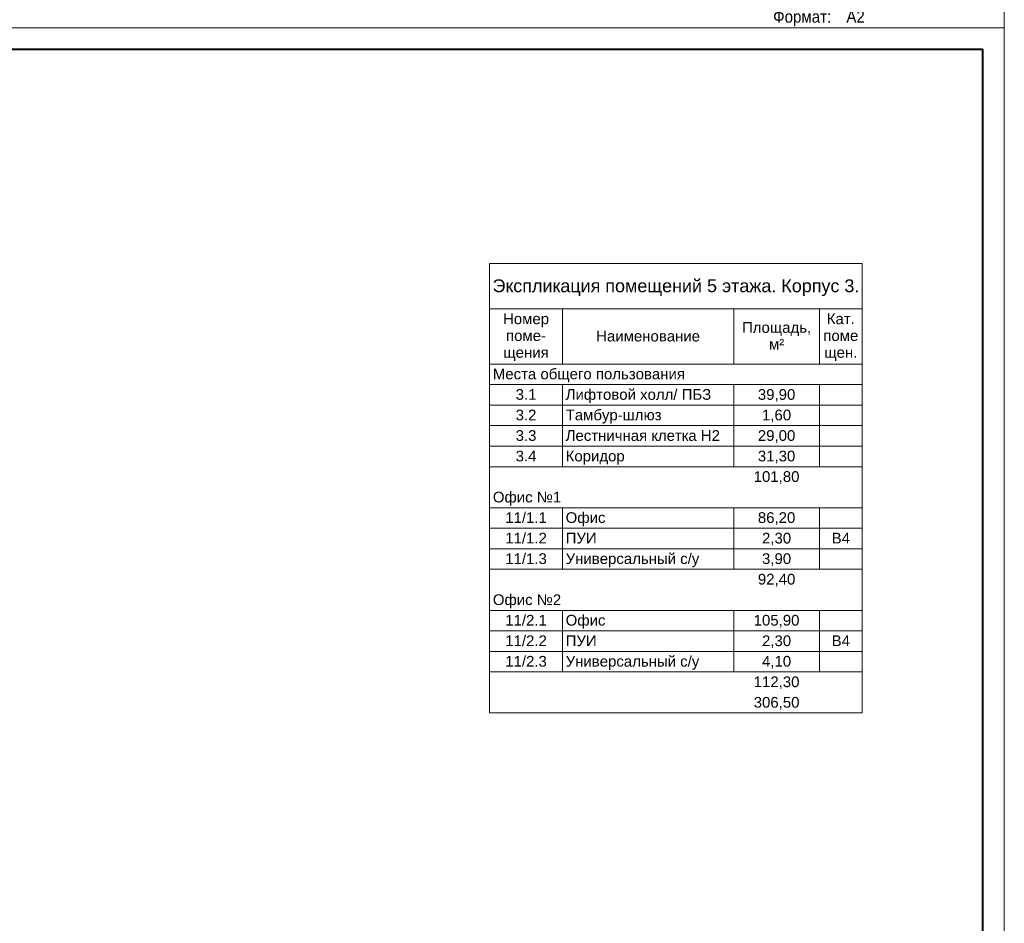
# Model space of a CAD drawing. Header units: millimetres. Extents: x -195178 to 1761886, y 140622 to 301105.
# Tile 26 of 131: x 151702 to 174691, y 203401 to 224498. Entities that reach past the tile are written whole.
import ezdxf

# ---------------------------------------------------------------- set-up
doc = ezdxf.new("R2010")
doc.units = ezdxf.units.MM
for name, color, linetype, lineweight in [('A-010-M_LINE-T', 7, 'Continuous', 18), ('Z-000-P_SCHED', 7, 'Continuous', 20), ('Рамка', 7, 'Continuous', 18)]:
    doc.layers.add(name, color=color, linetype=linetype, lineweight=lineweight)
doc.layers.add('формат', color=250, linetype='Continuous')
doc.styles.add('Arial', font='arial.ttf', dxfattribs={"width": 0.9, "height": 699.9999999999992})
doc.styles.add('Arial_4', font='arial.ttf', dxfattribs={"height": 3})
doc.styles.add('Arial_5', font='arial.ttf', dxfattribs={"height": 2.5})

# ---------------------------------------------------------------- blocks, each defined once
blk = doc.blocks.new('*U29')
at = {"color": 0, "lineweight": 0}
blk.add_lwpolyline([(-594, 4.393872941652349e-15), (6.661338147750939e-14, 6.661338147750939e-14), (3.331937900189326e-14, 420.0000000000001), (-594.0000000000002, 420.0000000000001)], close=True, dxfattribs=at)
at = {"lineweight": 40}
blk.add_lwpolyline([(-574, 5.000000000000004), (-4.999999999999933, 5.000000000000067), (-4.999999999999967, 415.0000000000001), (-574.0000000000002, 415.0000000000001)], close=True, dxfattribs=at)
at = {"style": 'Arial', "width": 0.9}
blk.add_text('Формат:', height=2.8, dxfattribs=at).set_placement((-53.97311837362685, 1.250000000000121))
at = {"style": 'Arial', "width": 0.9, "flags": 8}
blk.add_attdef('FORMAT', (-36.87188609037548, 1.257088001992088), '', height=2.8, dxfattribs=at)

msp = doc.modelspace()

# ---------------------------------------------------------------- linework, layer by layer
at = {"layer": 'A-010-M_LINE-T'}
for p, q in [((162674.4483817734, 218803.5577629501), (162674.4483817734, 217745.2244296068)), ((171374.4483817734, 218803.5577629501), (162674.4483817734, 218803.5577629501)), ((171374.4483817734, 217745.2244296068), (171374.4483817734, 218803.5577629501)), ((162674.4483817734, 217745.2244296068), (162674.4483817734, 208311.6307222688)), ((162674.4483817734, 217745.2244296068), (171374.4483817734, 217745.2244296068)), ((164374.4483817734, 217745.2244296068), (164374.4483817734, 216457.6853735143)), ((168374.4483817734, 217745.2244296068), (168374.4483817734, 216457.6853735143)), ((170374.4483817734, 217745.2244296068), (170374.4483817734, 216457.6853735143)), ((171374.4483817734, 217745.2244296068), (171374.4483817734, 208311.6307222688)), ((164374.4483817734, 216457.6853735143), (162674.4483817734, 216457.6853735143)), ((168374.4483817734, 216457.6853735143), (164374.4483817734, 216457.6853735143)), ((170374.4483817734, 216457.6853735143), (168374.4483817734, 216457.6853735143)), ((171374.4483817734, 216457.6853735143), (170374.4483817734, 216457.6853735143)), ((164374.4483817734, 215978.5056881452), (162674.4483817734, 215978.5056881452)), ((168374.4483817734, 215978.5056881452), (164374.4483817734, 215978.5056881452)), ((164374.4483817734, 215978.5056881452), (164374.4483817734, 215499.326002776)), ((170374.4483817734, 215978.5056881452), (168374.4483817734, 215978.5056881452)), ((168374.4483817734, 215978.5056881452), (168374.4483817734, 215499.326002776)), ((171374.4483817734, 215978.5056881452), (170374.4483817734, 215978.5056881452)), ((170374.4483817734, 215978.5056881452), (170374.4483817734, 215499.326002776)), ((164374.4483817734, 215499.326002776), (162674.4483817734, 215499.326002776)), ((168374.4483817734, 215499.326002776), (164374.4483817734, 215499.326002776)), ((164374.4483817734, 215499.326002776), (164374.4483817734, 215020.1463174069)), ((170374.4483817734, 215499.326002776), (168374.4483817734, 215499.326002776)), ((168374.4483817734, 215499.326002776), (168374.4483817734, 215020.1463174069)), ((171374.4483817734, 215499.326002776), (170374.4483817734, 215499.326002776)), ((170374.4483817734, 215499.326002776), (170374.4483817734, 215020.1463174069)), ((164374.4483817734, 215020.1463174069), (162674.4483817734, 215020.1463174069)), ((168374.4483817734, 215020.1463174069), (164374.4483817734, 215020.1463174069)), ((164374.4483817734, 215020.1463174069), (164374.4483817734, 214540.9666320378)), ((170374.4483817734, 215020.1463174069), (168374.4483817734, 215020.1463174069)), ((168374.4483817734, 215020.1463174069), (168374.4483817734, 214540.9666320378)), ((171374.4483817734, 215020.1463174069), (170374.4483817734, 215020.1463174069)), ((170374.4483817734, 215020.1463174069), (170374.4483817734, 214540.9666320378)), ((164374.4483817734, 214540.9666320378), (162674.4483817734, 214540.9666320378)), ((168374.4483817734, 214540.9666320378), (164374.4483817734, 214540.9666320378)), ((164374.4483817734, 214540.9666320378), (164374.4483817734, 214061.7869466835)), ((170374.4483817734, 214540.9666320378), (168374.4483817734, 214540.9666320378)), ((168374.4483817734, 214540.9666320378), (168374.4483817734, 214061.7869466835)), ((171374.4483817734, 214540.9666320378), (170374.4483817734, 214540.9666320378)), ((170374.4483817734, 214540.9666320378), (170374.4483817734, 214061.7869466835)), ((164374.4483817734, 214061.7869466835), (162674.4483817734, 214061.7869466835)), ((168374.4483817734, 214061.7869466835), (164374.4483817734, 214061.7869466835)), ((170374.4483817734, 214061.7869466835), (168374.4483817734, 214061.7869466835)), ((171374.4483817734, 214061.7869466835), (170374.4483817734, 214061.7869466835)), ((164374.4483817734, 213103.4275759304), (162674.4483817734, 213103.4275759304)), ((168374.4483817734, 213103.4275759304), (164374.4483817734, 213103.4275759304)), ((164374.4483817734, 213103.4275759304), (164374.4483817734, 212624.2478905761)), ((170374.4483817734, 213103.4275759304), (168374.4483817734, 213103.4275759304)), ((168374.4483817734, 213103.4275759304), (168374.4483817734, 212624.2478905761)), ((171374.4483817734, 213103.4275759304), (170374.4483817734, 213103.4275759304)), ((170374.4483817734, 213103.4275759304), (170374.4483817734, 212624.2478905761)), ((164374.4483817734, 212624.2478905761), (162674.4483817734, 212624.2478905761)), ((168374.4483817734, 212624.2478905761), (164374.4483817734, 212624.2478905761)), ((164374.4483817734, 212624.2478905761), (164374.4483817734, 212145.068205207)), ((170374.4483817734, 212624.2478905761), (168374.4483817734, 212624.2478905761)), ((168374.4483817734, 212624.2478905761), (168374.4483817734, 212145.068205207)), ((171374.4483817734, 212624.2478905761), (170374.4483817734, 212624.2478905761)), ((170374.4483817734, 212624.2478905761), (170374.4483817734, 212145.068205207)), ((164374.4483817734, 212145.068205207), (162674.4483817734, 212145.068205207)), ((168374.4483817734, 212145.068205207), (164374.4483817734, 212145.068205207)), ((164374.4483817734, 212145.068205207), (164374.4483817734, 211665.8885198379)), ((170374.4483817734, 212145.068205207), (168374.4483817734, 212145.068205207)), ((168374.4483817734, 212145.068205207), (168374.4483817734, 211665.8885198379)), ((171374.4483817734, 212145.068205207), (170374.4483817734, 212145.068205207)), ((170374.4483817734, 212145.068205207), (170374.4483817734, 211665.8885198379)), ((164374.4483817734, 211665.8885198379), (162674.4483817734, 211665.8885198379)), ((168374.4483817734, 211665.8885198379), (164374.4483817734, 211665.8885198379)), ((170374.4483817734, 211665.8885198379), (168374.4483817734, 211665.8885198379)), ((171374.4483817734, 211665.8885198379), (170374.4483817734, 211665.8885198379)), ((164374.4483817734, 210707.5291490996), (162674.4483817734, 210707.5291490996)), ((168374.4483817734, 210707.5291490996), (164374.4483817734, 210707.5291490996)), ((164374.4483817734, 210707.5291490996), (164374.4483817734, 210228.3494637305)), ((170374.4483817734, 210707.5291490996), (168374.4483817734, 210707.5291490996)), ((168374.4483817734, 210707.5291490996), (168374.4483817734, 210228.3494637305)), ((171374.4483817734, 210707.5291490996), (170374.4483817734, 210707.5291490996)), ((170374.4483817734, 210707.5291490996), (170374.4483817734, 210228.3494637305)), ((164374.4483817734, 210228.3494637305), (162674.4483817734, 210228.3494637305)), ((168374.4483817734, 210228.3494637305), (164374.4483817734, 210228.3494637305)), ((164374.4483817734, 210228.3494637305), (164374.4483817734, 209749.1697783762)), ((170374.4483817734, 210228.3494637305), (168374.4483817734, 210228.3494637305)), ((168374.4483817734, 210228.3494637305), (168374.4483817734, 209749.1697783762)), ((171374.4483817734, 210228.3494637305), (170374.4483817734, 210228.3494637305)), ((170374.4483817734, 210228.3494637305), (170374.4483817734, 209749.1697783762)), ((164374.4483817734, 209749.1697783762), (162674.4483817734, 209749.1697783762)), ((168374.4483817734, 209749.1697783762), (164374.4483817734, 209749.1697783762)), ((164374.4483817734, 209749.1697783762), (164374.4483817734, 209269.9900929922)), ((170374.4483817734, 209749.1697783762), (168374.4483817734, 209749.1697783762)), ((168374.4483817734, 209749.1697783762), (168374.4483817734, 209269.9900929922)), ((171374.4483817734, 209749.1697783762), (170374.4483817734, 209749.1697783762)), ((170374.4483817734, 209749.1697783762), (170374.4483817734, 209269.9900929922)), ((164374.4483817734, 209269.9900929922), (162674.4483817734, 209269.9900929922)), ((168374.4483817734, 209269.9900929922), (164374.4483817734, 209269.9900929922)), ((170374.4483817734, 209269.9900929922), (168374.4483817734, 209269.9900929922)), ((171374.4483817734, 209269.9900929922), (170374.4483817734, 209269.9900929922)), ((171374.4483817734, 208311.6307222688), (162674.4483817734, 208311.6307222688))]:
    msp.add_line(p, q, dxfattribs=at)
at = {"layer": 'Рамка'}
msp.add_lwpolyline([(117291.4306381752, 182804.784122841), (174191.4306381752, 182804.784122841), (174191.4306381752, 223804.784122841), (117291.4306381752, 223804.784122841)], close=True, dxfattribs=at)

# ---------------------------------------------------------------- block references
at = {"layer": 'формат', "xscale": 100, "yscale": 100, "zscale": 100}
msp.add_blockref('*U29', (174691.4306381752, 224304.784122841), dxfattribs=at).add_auto_attribs({'FORMAT': 'А2'})
msp.add_blockref('*U29', (174691.4306381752, 182304.784122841), dxfattribs=at)

# ---------------------------------------------------------------- texts
at = {"layer": 'Z-000-P_SCHED'}
for s, insert, char_height, width, attachment_point, line_spacing_factor, style in [('Экспликация помещений 5 этажа. Корпус 3.', (167024.4483817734, 218435.478854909), 299.9999999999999, 10224.67958630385, 2, 0.9417779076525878, 'Arial_4'), ('Номер\\Pпоме-\\Pщения', (163524.4483817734, 217639.8743857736), 250, 1285.516317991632, 2, 0.9417779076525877, 'Arial_5'), ('Кат.\\Pпоме\\Pщен.', (170874.4483817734, 217639.8743857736), 250, 979.4410041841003, 2, 0.9417779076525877, 'Arial_5'), ('Площадь,\\Pм\\fArial|b0|i0|c238|p34|;²', (169374.4483817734, 217437.7845430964), 250, 1925.213723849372, 2, 0.9417779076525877, 'Arial_5'), ('Наименование', (166374.4483817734, 217235.6947004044), 250, 2895.472468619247, 2, 0.9417779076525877, 'Arial_5'), ('Места общего пользования', (162749.4483817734, 216352.3353296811), 250, 5356.317991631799, 1, 0.9417779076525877, 'Arial_5'), ('3.1', (163524.4483817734, 215873.1556443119), 250, 581.5430962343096, 2, 0.9417779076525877, 'Arial_5'), ('Лифтовой холл/ ПБЗ', (164449.4483817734, 215873.1556443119), 250, 4052.437154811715, 1, 0.9417779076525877, 'Arial_5'), ('39,90', (169374.4483817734, 215873.1556443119), 250, 1046.777573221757, 2, 0.9417779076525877, 'Arial_5'), ('Тамбур-шлюз', (164449.4483817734, 215393.9759589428), 250, 2659.794476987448, 1, 0.9417779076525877, 'Arial_5'), ('3.2', (163524.4483817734, 215393.9759589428), 250, 581.5430962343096, 2, 0.9417779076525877, 'Arial_5'), ('1,60', (169374.4483817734, 215393.9759589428), 250, 814.1603347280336, 2, 0.9417779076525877, 'Arial_5'), ('3.3', (163524.4483817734, 214914.7962735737), 250, 581.5430962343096, 2, 0.9417779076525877, 'Arial_5'), ('Лестничная клетка Н2', (164449.4483817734, 214914.7962735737), 250, 4300.358158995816, 1, 0.9417779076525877, 'Arial_5'), ('29,00', (169374.4483817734, 214914.7962735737), 250, 1046.777573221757, 2, 0.9417779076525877, 'Arial_5'), ('3.4', (163524.4483817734, 214435.6165882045), 250, 581.5430962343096, 2, 0.9417779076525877, 'Arial_5'), ('Коридор', (164449.4483817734, 214435.6165882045), 250, 1646.685188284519, 1, 0.9417779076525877, 'Arial_5'), ('31,30', (169374.4483817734, 214435.6165882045), 250, 1046.777573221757, 2, 0.9417779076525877, 'Arial_5'), ('101,80', (169374.4483817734, 213956.4369028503), 250, 1279.394811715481, 2, 0.9417779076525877, 'Arial_5'), ('Офис №1', (162749.4483817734, 213477.2572174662), 250, 1903.788451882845, 1, 0.9417779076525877, 'Arial_5'), ('11/1.1', (163524.4483817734, 212998.0775320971), 250, 1163.086192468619, 2, 0.9417779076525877, 'Arial_5'), ('Офис', (164449.4483817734, 212998.0775320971), 250, 1107.992635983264, 1, 0.9417779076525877, 'Arial_5'), ('86,20', (169374.4483817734, 212998.0775320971), 250, 1046.777573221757, 2, 0.9417779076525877, 'Arial_5'), ('11/1.2', (163524.4483817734, 212518.8978467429), 250, 1163.086192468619, 2, 0.9417779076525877, 'Arial_5'), ('ПУИ', (164449.4483817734, 212518.8978467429), 250, 863.1323849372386, 1, 0.9417779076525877, 'Arial_5'), ('2,30', (169374.4483817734, 212518.8978467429), 250, 814.1603347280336, 2, 0.9417779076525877, 'Arial_5'), ('B4', (170874.4483817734, 212518.8978467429), 250, 511.1457740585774, 2, 0.9417779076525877, 'Arial_5'), ('11/1.3', (163524.4483817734, 212039.7181613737), 250, 1163.086192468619, 2, 0.9417779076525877, 'Arial_5'), ('Универсальный с/у', (164449.4483817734, 212039.7181613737), 250, 3712.693556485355, 1, 0.9417779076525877, 'Arial_5'), ('3,90', (169374.4483817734, 212039.7181613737), 250, 814.1603347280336, 2, 0.9417779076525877, 'Arial_5'), ('92,40', (169374.4483817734, 211560.5384760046), 250, 1046.777573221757, 2, 0.9417779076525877, 'Arial_5'), ('Офис №2', (162749.4483817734, 211081.3587906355), 250, 1903.788451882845, 1, 0.9417779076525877, 'Arial_5'), ('11/2.1', (163524.4483817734, 210602.1791052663), 250, 1163.086192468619, 2, 0.9417779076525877, 'Arial_5'), ('Офис', (164449.4483817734, 210602.1791052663), 250, 1107.992635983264, 1, 0.9417779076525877, 'Arial_5'), ('105,90', (169374.4483817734, 210602.1791052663), 250, 1279.394811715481, 2, 0.9417779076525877, 'Arial_5'), ('11/2.2', (163524.4483817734, 210122.9994198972), 250, 1163.086192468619, 2, 0.9417779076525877, 'Arial_5'), ('2,30', (169374.4483817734, 210122.9994198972), 250, 814.1603347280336, 2, 0.9417779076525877, 'Arial_5'), ('ПУИ', (164449.4483817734, 210122.9994198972), 250, 863.1323849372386, 1, 0.9417779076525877, 'Arial_5'), ('B4', (170874.4483817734, 210122.9994198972), 250, 511.1457740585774, 2, 0.9417779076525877, 'Arial_5'), ('Универсальный с/у', (164449.4483817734, 209643.819734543), 250, 3712.693556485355, 1, 0.9417779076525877, 'Arial_5'), ('11/2.3', (163524.4483817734, 209643.819734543), 250, 1163.086192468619, 2, 0.9417779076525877, 'Arial_5'), ('4,10', (169374.4483817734, 209643.819734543), 250, 814.1603347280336, 2, 0.9417779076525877, 'Arial_5'), ('112,30', (169374.4483817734, 209164.6400491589), 250, 1279.394811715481, 2, 0.9417779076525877, 'Arial_5'), ('306,50', (169374.4483817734, 208685.4603637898), 250, 1279.394811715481, 2, 0.9417779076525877, 'Arial_5')]:
    msp.add_mtext(s, dxfattribs=dict(at, insert=insert, char_height=char_height, width=width, attachment_point=attachment_point, line_spacing_factor=line_spacing_factor, style=style))

doc.saveas('drawing.dxf')
